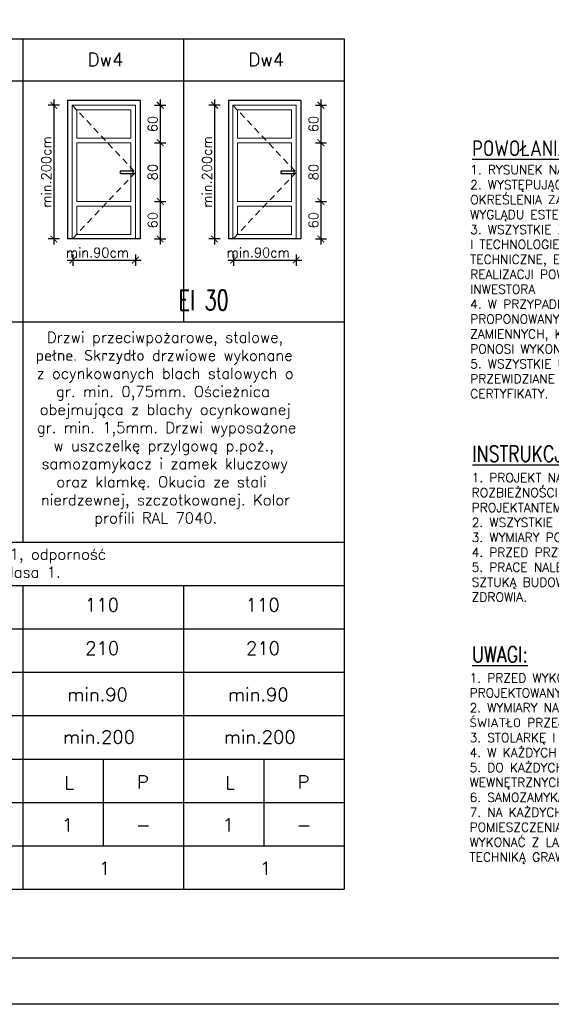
# Model space of a CAD drawing. Header units: millimetres. Extents: x 31969 to 285678, y -69766 to -1123.
# Tile 66 of 161: x 147154 to 147961, y -18363 to -16869. Entities that reach past the tile are written whole.
import ezdxf

# ---------------------------------------------------------------- set-up
doc = ezdxf.new("R2010")
doc.units = ezdxf.units.MM
doc.linetypes.add('ACAD_ISO02W100', pattern=[15, 12, -3])
doc.linetypes.add('KRESKOWA-SREDNIA', pattern=[0.2, 0.12, -0.08])
for name, color, linetype in [('a-elewacja 1', 1, 'Continuous'), ('a-opis 1', 3, 'Continuous'), ('a-opis 2', 1, 'Continuous'), ('a-opis 3', 15, 'Continuous'), ('a-przerywana 2', 3, 'Continuous'), ('a-ramka', 7, 'Continuous'), ('a-stolarka drzwiowa', 3, 'Continuous'), ('a-wymiary', 11, 'Continuous')]:
    doc.layers.add(name, color=color, linetype=linetype)
doc.layers.add('a-elewacja 3', color=3, linetype='Continuous', lineweight=20)
doc.styles.add('IREK', font='simplex.shx', dxfattribs={"width": 0.8})
doc.styles.add('MAREK', font='simplex.shx')
doc.styles.add('RS01507', font='romans.shx', dxfattribs={"width": 0.7, "height": 0.15})
doc.dimstyles.new('MAREK', dxfattribs={"dimscale": 0.85, "dimtxt": 17, "dimasz": 12, "dimexe": 10, "dimexo": 0.625, "dimgap": 5, "dimtad": 1, "dimdec": 1, "dimdsep": 46, "dimtxsty": 'MAREK', "dimblk1": 'ARCHTICK', "dimblk2": 'ARCHTICK', "dimsah": 1, "dimcen": 2.5, "dimdle": 10, "dimadec": 0, "dimazin": 0, "dimtfac": 1, "dimtdec": 1, "dimtmove": 1, "dimatfit": 3, "dimldrblk": 'ARCHTICK', "dimfxl": 0, "dimtolj": 1, "dimtzin": 0, "dimarcsym": 0})

# ---------------------------------------------------------------- blocks, each defined once
blk = doc.blocks.new('_ARCHTICK')
at = {"color": 0, "linetype": 'ByBlock', "const_width": 0.15}
blk.add_lwpolyline([(-0.5, -0.5), (0.5, 0.5)], dxfattribs=at)
blk = doc.blocks.new('*D1209')
at = {"layer": 'a-wymiary', "color": 0, "lineweight": -2}
for p, q in [((147234.3, -17225.5), (147234.3, -17242.5)), ((147329.3, -17225.5), (147329.3, -17242.5)), ((147225.8, -17234), (147337.8, -17234))]:
    blk.add_line(p, q, dxfattribs=at)
at = {"layer": 'DEFPOINTS', "color": 0}
for p in [(147234.3, -17203), (147329.3, -17203), (147329.3, -17234)]:
    blk.add_point(p, dxfattribs=at)
at = {"layer": 'a-wymiary', "color": 0, "lineweight": -2, "xscale": 10.2, "yscale": 10.2, "zscale": 10.2, "rotation": 180}
blk.add_blockref('_ARCHTICK', (147234.3, -17234), dxfattribs=at)
at = {"layer": 'a-wymiary', "color": 0, "lineweight": -2, "xscale": 10.2, "yscale": 10.2, "zscale": 10.2}
blk.add_blockref('_ARCHTICK', (147329.3, -17234), dxfattribs=at)
at = {"layer": 'a-wymiary', "color": 0, "insert": (147271.6, -17222.6), "char_height": 14.45, "attachment_point": 5, "style": 'MAREK'}
blk.add_mtext('\\A1;min.90cm', dxfattribs=at)
blk = doc.blocks.new('*D1210')
at = {"layer": 'a-wymiary', "color": 0, "lineweight": -2}
for p, q in [((147213.9, -16999), (147196.9, -16999)), ((147205.4, -16990.5), (147205.4, -17210.4)), ((147213.9, -17201.9), (147196.9, -17201.9))]:
    blk.add_line(p, q, dxfattribs=at)
at = {"layer": 'DEFPOINTS', "color": 0}
for p in [(147258.2, -16999), (147205.4, -17201.9), (147257.3, -17201.9)]:
    blk.add_point(p, dxfattribs=at)
at = {"layer": 'a-wymiary', "color": 0, "lineweight": -2, "xscale": 10.2, "yscale": 10.2, "zscale": 10.2}
for p, rotation in [((147205.4, -16999), 90), ((147205.4, -17201.9), 270)]:
    blk.add_blockref('_ARCHTICK', p, dxfattribs=dict(at, rotation=rotation))
at = {"layer": 'a-wymiary', "color": 0, "insert": (147193.9, -17100.4), "char_height": 14.45, "attachment_point": 5, "rotation": 90, "style": 'MAREK'}
blk.add_mtext('\\A1;min.200cm', dxfattribs=at)
blk = doc.blocks.new('*D1211')
at = {"layer": 'a-wymiary', "color": 0, "lineweight": -2}
for p, q in [((147358.5, -16999), (147375.5, -16999)), ((147367, -16990.5), (147367, -17064.5)), ((147358.5, -17056), (147375.5, -17056))]:
    blk.add_line(p, q, dxfattribs=at)
at = {"layer": 'DEFPOINTS', "color": 0}
for p in [(147326.9, -16999), (147319.9, -17056), (147367, -17056)]:
    blk.add_point(p, dxfattribs=at)
at = {"layer": 'a-wymiary', "color": 0, "lineweight": -2, "xscale": 10.2, "yscale": 10.2, "zscale": 10.2}
for p, rotation in [((147367, -16999), 90), ((147367, -17056), 270)]:
    blk.add_blockref('_ARCHTICK', p, dxfattribs=dict(at, rotation=rotation))
at = {"layer": 'a-wymiary', "color": 0, "insert": (147355.5, -17027.5), "char_height": 14.45, "attachment_point": 5, "rotation": 90, "style": 'MAREK'}
blk.add_mtext('\\A1;60', dxfattribs=at)
blk = doc.blocks.new('*D1212')
at = {"layer": 'a-wymiary', "color": 0, "lineweight": -2}
for p, q in [((147367, -17047.5), (147367, -17153.5)), ((147358.5, -17056), (147375.5, -17056)), ((147358.5, -17145), (147375.5, -17145))]:
    blk.add_line(p, q, dxfattribs=at)
at = {"layer": 'DEFPOINTS', "color": 0}
for p in [(147319.9, -17056), (147319.9, -17145), (147367, -17145)]:
    blk.add_point(p, dxfattribs=at)
at = {"layer": 'a-wymiary', "color": 0, "lineweight": -2, "xscale": 10.2, "yscale": 10.2, "zscale": 10.2}
for p, rotation in [((147367, -17056), 90), ((147367, -17145), 270)]:
    blk.add_blockref('_ARCHTICK', p, dxfattribs=dict(at, rotation=rotation))
at = {"layer": 'a-wymiary', "color": 0, "insert": (147355.5, -17100.5), "char_height": 14.45, "attachment_point": 5, "rotation": 90, "style": 'MAREK'}
blk.add_mtext('\\A1;80', dxfattribs=at)
blk = doc.blocks.new('*D1213')
at = {"layer": 'a-wymiary', "color": 0, "lineweight": -2}
for p, q in [((147367, -17136.5), (147367, -17210.5)), ((147358.5, -17145), (147375.5, -17145)), ((147358.5, -17202), (147375.5, -17202))]:
    blk.add_line(p, q, dxfattribs=at)
at = {"layer": 'DEFPOINTS', "color": 0}
for p in [(147319.9, -17145), (147319.9, -17202), (147367, -17202)]:
    blk.add_point(p, dxfattribs=at)
at = {"layer": 'a-wymiary', "color": 0, "lineweight": -2, "xscale": 10.2, "yscale": 10.2, "zscale": 10.2}
for p, rotation in [((147367, -17145), 90), ((147367, -17202), 270)]:
    blk.add_blockref('_ARCHTICK', p, dxfattribs=dict(at, rotation=rotation))
at = {"layer": 'a-wymiary', "color": 0, "insert": (147355.5, -17173.5), "char_height": 14.45, "width": 22.918, "attachment_point": 5, "rotation": 90, "style": 'MAREK'}
blk.add_mtext('\\A1;60', dxfattribs=at)
blk = doc.blocks.new('*D1214')
at = {"layer": 'a-wymiary', "color": 0, "lineweight": -2}
for p, q in [((147478.5, -17225.5), (147478.5, -17242.5)), ((147573.5, -17225.5), (147573.5, -17242.5)), ((147470, -17234), (147582, -17234))]:
    blk.add_line(p, q, dxfattribs=at)
at = {"layer": 'DEFPOINTS', "color": 0}
for p in [(147478.5, -17203), (147573.5, -17203), (147573.5, -17234)]:
    blk.add_point(p, dxfattribs=at)
at = {"layer": 'a-wymiary', "color": 0, "lineweight": -2, "xscale": 10.2, "yscale": 10.2, "zscale": 10.2, "rotation": 180}
blk.add_blockref('_ARCHTICK', (147478.5, -17234), dxfattribs=at)
at = {"layer": 'a-wymiary', "color": 0, "lineweight": -2, "xscale": 10.2, "yscale": 10.2, "zscale": 10.2}
blk.add_blockref('_ARCHTICK', (147573.5, -17234), dxfattribs=at)
at = {"layer": 'a-wymiary', "color": 0, "insert": (147515.8, -17222.6), "char_height": 14.45, "attachment_point": 5, "style": 'MAREK'}
blk.add_mtext('\\A1;min.90cm', dxfattribs=at)
blk = doc.blocks.new('*D1215')
at = {"layer": 'a-wymiary', "color": 0, "lineweight": -2}
for p, q in [((147458, -16999), (147441, -16999)), ((147449.5, -16990.5), (147449.5, -17210.4)), ((147458, -17201.9), (147441, -17201.9))]:
    blk.add_line(p, q, dxfattribs=at)
at = {"layer": 'DEFPOINTS', "color": 0}
for p in [(147502.3, -16999), (147449.5, -17201.9), (147501.5, -17201.9)]:
    blk.add_point(p, dxfattribs=at)
at = {"layer": 'a-wymiary', "color": 0, "lineweight": -2, "xscale": 10.2, "yscale": 10.2, "zscale": 10.2}
for p, rotation in [((147449.5, -16999), 90), ((147449.5, -17201.9), 270)]:
    blk.add_blockref('_ARCHTICK', p, dxfattribs=dict(at, rotation=rotation))
at = {"layer": 'a-wymiary', "color": 0, "insert": (147438, -17100.4), "char_height": 14.45, "attachment_point": 5, "rotation": 90, "style": 'MAREK'}
blk.add_mtext('\\A1;min.200cm', dxfattribs=at)
blk = doc.blocks.new('*D1216')
at = {"layer": 'a-wymiary', "color": 0, "lineweight": -2}
for p, q in [((147602.6, -16999), (147619.6, -16999)), ((147611.1, -16990.5), (147611.1, -17064.5)), ((147602.6, -17056), (147619.6, -17056))]:
    blk.add_line(p, q, dxfattribs=at)
at = {"layer": 'DEFPOINTS', "color": 0}
for p in [(147571.1, -16999), (147564.1, -17056), (147611.1, -17056)]:
    blk.add_point(p, dxfattribs=at)
at = {"layer": 'a-wymiary', "color": 0, "lineweight": -2, "xscale": 10.2, "yscale": 10.2, "zscale": 10.2}
for p, rotation in [((147611.1, -16999), 90), ((147611.1, -17056), 270)]:
    blk.add_blockref('_ARCHTICK', p, dxfattribs=dict(at, rotation=rotation))
at = {"layer": 'a-wymiary', "color": 0, "insert": (147599.7, -17027.5), "char_height": 14.45, "attachment_point": 5, "rotation": 90, "style": 'MAREK'}
blk.add_mtext('\\A1;60', dxfattribs=at)
blk = doc.blocks.new('*D1217')
at = {"layer": 'a-wymiary', "color": 0, "lineweight": -2}
for p, q in [((147611.1, -17047.5), (147611.1, -17153.5)), ((147602.6, -17056), (147619.6, -17056)), ((147602.6, -17145), (147619.6, -17145))]:
    blk.add_line(p, q, dxfattribs=at)
at = {"layer": 'DEFPOINTS', "color": 0}
for p in [(147564.1, -17056), (147564.1, -17145), (147611.1, -17145)]:
    blk.add_point(p, dxfattribs=at)
at = {"layer": 'a-wymiary', "color": 0, "lineweight": -2, "xscale": 10.2, "yscale": 10.2, "zscale": 10.2}
for p, rotation in [((147611.1, -17056), 90), ((147611.1, -17145), 270)]:
    blk.add_blockref('_ARCHTICK', p, dxfattribs=dict(at, rotation=rotation))
at = {"layer": 'a-wymiary', "color": 0, "insert": (147599.7, -17100.5), "char_height": 14.45, "attachment_point": 5, "rotation": 90, "style": 'MAREK'}
blk.add_mtext('\\A1;80', dxfattribs=at)
blk = doc.blocks.new('*D1218')
at = {"layer": 'a-wymiary', "color": 0, "lineweight": -2}
for p, q in [((147611.1, -17136.5), (147611.1, -17210.5)), ((147602.6, -17145), (147619.6, -17145)), ((147602.6, -17202), (147619.6, -17202))]:
    blk.add_line(p, q, dxfattribs=at)
at = {"layer": 'DEFPOINTS', "color": 0}
for p in [(147564.1, -17145), (147564.1, -17202), (147611.1, -17202)]:
    blk.add_point(p, dxfattribs=at)
at = {"layer": 'a-wymiary', "color": 0, "lineweight": -2, "xscale": 10.2, "yscale": 10.2, "zscale": 10.2}
for p, rotation in [((147611.1, -17145), 90), ((147611.1, -17202), 270)]:
    blk.add_blockref('_ARCHTICK', p, dxfattribs=dict(at, rotation=rotation))
at = {"layer": 'a-wymiary', "color": 0, "insert": (147599.7, -17173.5), "char_height": 14.45, "width": 22.918, "attachment_point": 5, "rotation": 90, "style": 'MAREK'}
blk.add_mtext('\\A1;60', dxfattribs=at)

msp = doc.modelspace()

# ---------------------------------------------------------------- linework, layer by layer
at = {"layer": 'a-elewacja 1', "ltscale": 20}
for p, q in [((147226.34, -16991.96), (147226.34, -17201.96)), ((147336.34, -16991.96), (147226.34, -16991.96)), ((147336.34, -16991.96), (147336.34, -17201.96)), ((147470.49, -16991.96), (147470.49, -17201.96)), ((147580.49, -16991.96), (147470.49, -16991.96)), ((147580.49, -16991.96), (147580.49, -17201.96)), ((147336.34, -17201.96), (147226.34, -17201.96)), ((147580.49, -17201.96), (147470.49, -17201.96))]:
    msp.add_line(p, q, dxfattribs=at)
at = {"layer": 'a-elewacja 3'}
for p, q in [((147329.34, -16998.96), (147233.34, -16998.96)), ((147233.34, -16998.96), (147233.34, -17201.96)), ((147329.34, -17201.96), (147329.34, -16998.96)), ((147329.34, -17201.96), (147329.34, -16998.96)), ((147329.34, -16998.96), (147329.34, -16998.96)), ((147573.49, -16998.96), (147477.49, -16998.96)), ((147477.49, -16998.96), (147477.49, -17201.96)), ((147573.49, -17201.96), (147573.49, -16998.96)), ((147573.49, -17201.96), (147573.49, -16998.96)), ((147573.49, -16998.96), (147573.49, -16998.96)), ((147240.34, -17048.96), (147240.34, -17005.96)), ((147240.34, -17005.96), (147322.34, -17005.96)), ((147322.34, -17005.96), (147322.34, -17048.96)), ((147484.49, -17048.96), (147484.49, -17005.96)), ((147484.49, -17005.96), (147566.49, -17005.96)), ((147566.49, -17005.96), (147566.49, -17048.96)), ((147240.34, -17048.96), (147322.34, -17048.96)), ((147240.34, -17055.96), (147322.34, -17055.96)), ((147322.34, -17055.96), (147322.34, -17098.98)), ((147484.49, -17048.96), (147566.49, -17048.96)), ((147484.49, -17055.96), (147566.49, -17055.96)), ((147566.49, -17055.96), (147566.49, -17098.98)), ((147322.34, -17102.58), (147322.34, -17144.96)), ((147566.49, -17102.58), (147566.49, -17144.96)), ((147322.34, -17144.96), (147240.34, -17144.96)), ((147240.34, -17194.96), (147240.34, -17151.96)), ((147240.34, -17151.96), (147322.34, -17151.96)), ((147322.34, -17151.96), (147322.34, -17194.96)), ((147566.49, -17144.96), (147484.49, -17144.96)), ((147484.49, -17194.96), (147484.49, -17151.96)), ((147484.49, -17151.96), (147566.49, -17151.96)), ((147566.49, -17151.96), (147566.49, -17194.96)), ((147322.34, -17194.96), (147240.34, -17194.96)), ((147566.49, -17194.96), (147484.49, -17194.96))]:
    msp.add_line(p, q, dxfattribs=at)
for points in [[(147240.34, -17144.96), (147240.34, -17055.96)], [(147484.49, -17144.96), (147484.49, -17055.96)]]:
    msp.add_lwpolyline(points, dxfattribs=at)
at = {"layer": 'a-opis 2', "ltscale": 40}
for p, q in [((145961.59, -16898.24), (147646.36, -16898.24)), ((147158.07, -16898.24), (147158.07, -17661.94)), ((147402.21, -16898.24), (147402.21, -17327.8)), ((147646.36, -16898.24), (147646.36, -18188.57)), ((145961.59, -16962.24), (147646.36, -16962.24)), ((145961.59, -17327.8), (147646.36, -17327.8)), ((146315.51, -17661.94), (147646.36, -17661.94)), ((145961.59, -17727.77), (147646.36, -17727.77)), ((147158.07, -17727.77), (147158.07, -18188.57)), ((147402.21, -17727.77), (147402.21, -18188.57)), ((145961.59, -17991.08), (147646.36, -17991.08)), ((145961.59, -17991.08), (147646.36, -17991.08)), ((147280.14, -17991.08), (147280.14, -18122.74)), ((147524.29, -17991.08), (147524.29, -18122.74)), ((145961.59, -18056.91), (147646.36, -18056.91)), ((145961.59, -18056.91), (147646.36, -18056.91)), ((145961.59, -18122.74), (147646.36, -18122.74)), ((145961.59, -18122.74), (147646.36, -18122.74)), ((145961.59, -18122.74), (147646.36, -18122.74)), ((145961.59, -18188.57), (147646.36, -18188.57))]:
    msp.add_line(p, q, dxfattribs=at)
at = {"layer": 'a-opis 2', "ltscale": 2}
for p, q in [((146248.15, -17793.6), (147646.36, -17793.6)), ((145961.59, -17859.43), (147646.36, -17859.43)), ((146248.15, -17925.26), (147646.36, -17925.26))]:
    msp.add_line(p, q, dxfattribs=at)
at = {"layer": 'a-przerywana 2', "linetype": 'KRESKOWA-SREDNIA', "ltscale": 80}
for p, q in [((147233.34, -16998.96), (147329.34, -17100.96)), ((147477.49, -16998.96), (147573.49, -17100.96)), ((147329.34, -17100.96), (147233.34, -17201.96)), ((147573.49, -17100.96), (147477.49, -17201.96))]:
    msp.add_line(p, q, dxfattribs=at)
at = {"layer": 'a-ramka', "ltscale": 0.5}
for points in [[(149665.01, -18363.32), (145465.01, -18363.32), (145465.01, -15393.32), (149665.01, -15393.32)], [(145715.01, -15463.32), (149595.01, -15463.32), (149595.01, -18293.32), (145715.01, -18293.32)]]:
    msp.add_lwpolyline(points, close=True, dxfattribs=at)
at = {"layer": 'a-stolarka drzwiowa'}
for points in [[(147326.14, -17098.98), (147306.05, -17098.98), (147306.05, -17102.58), (147326.14, -17102.58)], [(147570.29, -17098.98), (147550.19, -17098.98), (147550.19, -17102.58), (147570.29, -17102.58)]]:
    msp.add_lwpolyline(points, close=True, dxfattribs=at)

# ---------------------------------------------------------------- texts
at = {"layer": 'a-opis 1', "ltscale": 2, "char_height": 13.59226, "attachment_point": 1, "style": 'MAREK'}
for s, insert, width in [('1. RYSUNEK NALEŻY ROZPATRYWAĆ ŁĄCZNIE Z ZAPISAMI OPISU TECHNICZNEGO.\\P2. WYSTĘPUJĄCE W TEKŚCIE NAZWY I ZNAKI TOWAROWE UŻYTO JEDYNIE W CELU OKREŚLENIA ZAKŁADANYCH TZW. STANDARDÓW TECHNICZNYCH I MATERIAŁOWYCH I/LUB WYGLĄDU ESTETYCZNEGO MATERIAŁÓW WYKOŃCZENIOWYCH.\\P3. WSZYSTKIE ZAPROPONOWANE PRZEZ WYKONAWCĘ: MATERIAŁY, URZĄDZENIA, ELEMENTY I TECHNOLOGIE, POWINNY SPEŁNIAĆ WSZYSTKIE ZAŁOŻONE W PROJEKCIE PARAMETRY TECHNICZNE, ESTETYCZNE I FORMALNO-PRAWNE, A TAKŻE PRZED SKIEROWANIEM DO REALIZACJI POWINNY UZYSKAĆ AKCEPTACJĘ PROJEKTANTA, INSPEKTORA NADZORU I INWESTORA\\P4. W PRZYPADKU ZAISTNIENIA KONIECZNOŚCI ZMIAN PROJEKTU,  DOTYCZĄCYCH PROPONOWANYCH PRZEZ WYKONAWCĘ I ODPOWIEDNIO UZGODNIONYCH ROZWIĄZAŃ ZAMIENNYCH, KOSZTY  OPRACOWANIA PEŁNEJ KONIECZNEJ DOKUMENTACJI ZAMIENNEJ PONOSI WYKONAWCA.\\P5. WSZYSTKIE URZĄDZENIA, MATERIAŁY, ELEMENTY I TECHNOLOGIE, POWINNY POSIADAĆ PRZEWIDZIANE PRAWEM I ODPOWIEDNIMI PRZEPISAMI DOPUSZCZENIA, ATESTY I CERTYFIKATY.', (147837.79, -17090.2), 894.3963), ('1. PROJEKT NALEŻY ZREALIZOWAĆ, ZGODNIE ZE SZTUKĄ BUDOWLANĄ, W PRZYPADKU  ROZBIEŻNOŚCI WYMIAROWYCH I TECHNOLOGICZNYCH SKONSULTOWAĆ SIĘ Z PROJEKTANTEM. \\P2. WSZYSTKIE ZMIANY KONSULTOWAĆ Z PROJEKTANTEM.\\P3. WYMIARY PODANE W CM.\\P4. PRZED PRZYSTĄPIENIEM DO ROBÓT SPRAWDZIĆ WYMIARY W NATURZE.\\P5. PRACE NALEŻY PROWADZIĆ SZCZEGÓŁOWO WG WYTYCZNYCH PROJEKTU, ZGODNIE ZE SZTUKĄ BUDOWLANĄ I Z ZACHOWANIEM PRZEPISÓW O BEZPIECZEŃSTWIE I OCHRONIE ZDROWIA.\\P{\\C14;   }', (147840.13, -17557.39), 879.2631), ('1. PRZED WYKONANIEM STOLARKI I ŚLUSARKI SPRAWDZIĆ ZGODNOŚĆ WYMIARÓW PROJEKTOWANYCH Z RZECZYWISTYMI. \\P2. WYMIARY NA SCHEMATACH STOLARKI I ŚLUSARKI DRZWIOWEJ OZNACZAJĄ MINIM. ŚWIATŁO PRZEJŚCIA.\\P3. STOLARKĘ I ŚLUSARKĘ ZEWNĘTRZNĄ MONTOWAĆ W LICU ZEWNĘTRZNYM ŚCIANY NOŚNEJ.\\P4. W KAŻDYCH DRZWIACH TRZY ZAWIASY.\\P5. DO KAŻDYCH DRZWI ZEWNĘTRZNYCH MIN. 4 ZESTAWY KLUCZY, DO KAŻDYCH DRZWI WEWNĘTRZNYCH MIN. 3 ZESTAWY KLUCZY.\\P6. SAMOZAMYKACZE W DRZWIACH ZG Z OZNACZENIAMI NA RZUCIE PODPIWNICZENIA.\\P7. NA KAŻDYCH DRZWIACH WEWNĘTRZNYCH ZAMONTOWAĆ TABLICZKI Z NR POMIESZCZENIA I OPISEM JEGO FUNKCJI - WG WYTYCZNYCH INWESTORA. TABLICZKI WYKONAĆ Z LAMINATU SREBRNEGO, SZCZOTKOWANEGO Z NAPISEM WYKONANYM TECHNIKĄ GRAWEROWANIA LASEROWEGO.', (147836.91, -17861.29), 861.2906)]:
    msp.add_mtext(s, dxfattribs=dict(at, insert=insert, width=width))
at = {"layer": 'a-opis 1', "ltscale": 2, "char_height": 16.4466, "attachment_point": 1, "style": 'MAREK'}
for s, width, insert in [('{\\W2.40216; }Drzwi przeciwpożarowe, stalowe, \\P{\\W0.875846; }pełne. Skrzydło drzwiowe wykonane \\P{\\W1.00742; }z ocynkowanych blach stalowych o \\P{\\W3.61268; }gr. min. 0,75mm. Ościeżnica \\P{\\W1.42847; }obejmująca z blachy ocynkowanej \\P{\\W1.03374; }gr. min. 1,5mm. Drzwi wyposażone \\P{\\W3.27058; }w uszczelkę przylgową p.poż., \\P{\\W1.66531; }samozamykacz i zamek kluczowy \\P{\\W3.66531; }oraz klamkę. Okucia ze stali \\P{\\W1.58637; }nierdzewnej, szczotkowanej. Kolor \\P{\\W8.77058; }profili RAL 7040.  ', 470.1248, (147167.91, -17342.91)), ('{\\W8.9273;   }\\P{\\W1.30821; }Wkładka patentowa: odporność ogniowa klasa 1, odporność \\P{\\W5.33453; }na włamanie klasa B, odporność na atak klasa 1. ', 797.0448, (146601.34, -17644.6))]:
    msp.add_mtext_dynamic_manual_height_columns(s, width=width, gutter_width=12.5, heights=[0], dxfattribs=dict(at, insert=insert))
at = {"layer": 'a-opis 2', "ltscale": 2, "style": 'MAREK'}
for s, height, p in [('Dw4', 20.072, (147256.78, -16939.77)), ('Dw4', 20.072, (147500.93, -16939.77)), ('110', 20.072, (147252.73, -17767.1)), ('110', 20.072, (147496.88, -17767.1)), ('210', 20.072, (147253.1, -17832.93)), ('210', 20.072, (147497.25, -17832.93)), ('min.90', 20.072, (147225.89, -17903.3)), ('min.90', 20.072, (147470.04, -17903.3)), ('min.200', 20.072, (147219.39, -17967.74)), ('min.200', 20.072, (147463.54, -17967.74)), ('L', 20.07, (147221.44, -18037.1)), ('P', 20.07, (147331.48, -18036.05)), ('L', 20.07, (147465.59, -18037.1)), ('P', 20.07, (147575.63, -18036.05))]:
    msp.add_text(s, height=height, dxfattribs=at).set_placement(p)
at = {"layer": 'a-opis 2', "ltscale": 40, "style": 'MAREK'}
for s, p in [('1', (147217.57, -18101.22)), ('-', (147330.08, -18101.22)), ('1', (147461.72, -18101.22)), ('-', (147574.23, -18101.22)), ('1', (147274.12, -18167.05)), ('1', (147518.27, -18167.05))]:
    msp.add_text(s, height=20.07, dxfattribs=at).set_placement(p)
at = {"layer": 'a-opis 2', "linetype": 'ACAD_ISO02W100', "ltscale": 0.5, "char_height": 24.007, "width": 295.3757, "attachment_point": 1, "style": 'IREK'}
for s, insert in [('{\\LPOWOŁANIA:}', (147840.71, -17052.23)), ('{\\LINSTRUKCJE:}', (147841.28, -17515.91)), ('{\\LUWAGI:}', (147840.71, -17820.3))]:
    msp.add_mtext(s, dxfattribs=dict(at, insert=insert))
at = {"layer": 'a-opis 3', "ltscale": 40, "insert": (147222.97, -17279.4), "char_height": 30.5963, "width": 583.9582, "attachment_point": 1, "style": 'RS01507'}
msp.add_mtext('{\\W8.19296; }EI 30', dxfattribs=at)

# ---------------------------------------------------------------- dimensions: what is measured, and where the dimension line sits
at = {"layer": 'a-wymiary'}
for base, p1, p2, text, picture, middle in [((147205.37, -17201.92), (147258.2, -16998.96), (147257.31, -17201.92), 'min.200cm', '*D1210', (147193.89, -17100.44)), ((147367, -17055.96), (147326.94, -16998.96), (147319.94, -17055.96), '60', '*D1211', (147355.53, -17027.46)), ((147449.51, -17201.92), (147502.35, -16998.96), (147501.45, -17201.92), 'min.200cm', '*D1215', (147438.04, -17100.44)), ((147611.15, -17055.96), (147571.09, -16998.96), (147564.09, -17055.96), '60', '*D1216', (147599.67, -17027.46)), ((147367, -17144.96), (147319.94, -17055.96), (147319.94, -17144.96), '80', '*D1212', (147355.53, -17100.46)), ((147611.15, -17144.96), (147564.09, -17055.96), (147564.09, -17144.96), '80', '*D1217', (147599.67, -17100.46)), ((147367, -17201.96), (147319.94, -17144.96), (147319.94, -17201.96), '60', '*D1213', (147355.53, -17173.46)), ((147611.15, -17201.96), (147564.09, -17144.96), (147564.09, -17201.96), '60', '*D1218', (147599.67, -17173.46))]:
    dim = msp.add_linear_dim(base=base, p1=p1, p2=p2, angle=90, text=text, dimstyle='MAREK', dxfattribs=at)
    dim.commit()
    dim.dimension.update_dxf_attribs({"geometry": picture, "text_midpoint": middle})
for base, p1, p2, picture, middle in [((147329.34, -17234.03), (147234.34, -17202.96), (147329.34, -17202.96), '*D1209', (147271.62, -17234.03)), ((147573.49, -17234.03), (147478.49, -17202.96), (147573.49, -17202.96), '*D1214', (147515.77, -17234.03))]:
    dim = msp.add_linear_dim(base=base, p1=p1, p2=p2, text='min.90cm', dimstyle='MAREK', dxfattribs=at)
    dim.commit()
    dim.dimension.update_dxf_attribs({"geometry": picture, "text_midpoint": middle, "dimtype": 160})

doc.saveas('drawing.dxf')
